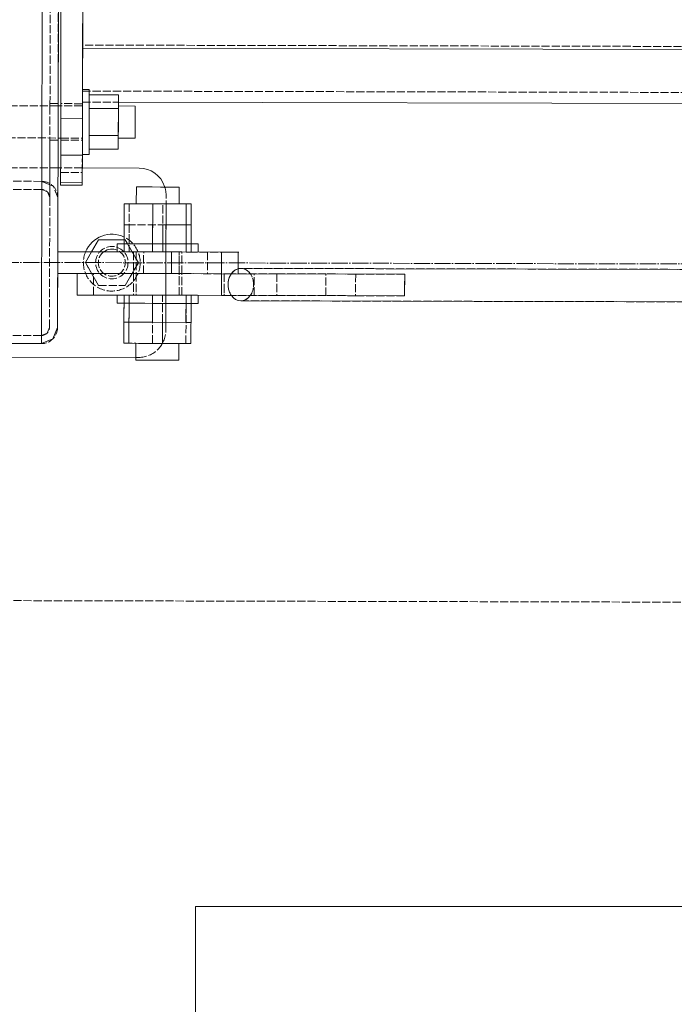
# Model space of a CAD drawing. Header units: millimetres. Extents: x -15129 to 9171, y -18789 to 5877.
# Tile 124 of 256: x -5225 to -4983, y -17063 to -16699. Entities that reach past the tile are written whole.
import ezdxf

# ---------------------------------------------------------------- set-up
doc = ezdxf.new("R2010")
doc.units = ezdxf.units.MM
doc.linetypes.add('ACAD_ISO02W100', pattern=[15, 12, -3])
doc.linetypes.add('ACAD_ISO04W100', pattern=[30, 24, -3, 0, -3])
for name, color, linetype in [('AS_Belki', 145, 'Continuous'), ('AS_Blachy', 30, 'Continuous'), ('AS_Kotwy', 9, 'Continuous'), ('AS_Sciany betonowe', 252, 'Continuous'), ('AS_Siatki', 72, 'Continuous'), ('AS_Sruby', 9, 'Continuous')]:
    doc.layers.add(name, color=color, linetype=linetype)

msp = doc.modelspace()

# ---------------------------------------------------------------- linework, layer by layer
at = {"color": 7, "lineweight": 13}
msp.add_lwpolyline([(-5160.4, -17251.83), (-4797.79, -17251.83), (-4797.79, -17026.83), (-5160.4, -17026.83), (-5160.4, -17251.83)], dxfattribs=at)
at = {"layer": 'AS_Belki', "color": 145, "linetype": 'Continuous', "lineweight": 13, "ltscale": 0.25}
for p, q in [((-5217.36, -16818.76), (-5212.68, -14749.02)), ((-5211.18, -16738.61), (-5211.02, -16669.33)), ((-5202.04, -16674.86), (-5202.12, -16709.5)), ((-4260.66, -16711.63), (-5202.12, -16709.5)), ((-5202.16, -16728), (-5202.16, -16729.22)), ((-5188.86, -16729.53), (-4274.01, -16731.6)), ((-5211.18, -16738.61), (-5211.35, -16812.78)), ((-5211.35, -16812.78), (-5211.28, -16783.4)), ((-4731.46, -16791.86), (-5143.58, -16790.92)), ((-5143.61, -16802.93), (-4863.31, -16803.56)), ((-5213.12, -16817.02), (-5211.35, -16812.78)), ((-5213.12, -16817.02), (-5211.35, -16812.78)), ((-5217.36, -16818.76), (-5213.12, -16817.02)), ((-5217.36, -16818.76), (-5213.12, -16817.02)), ((-5265.36, -16818.65), (-5217.36, -16818.76))]:
    msp.add_line(p, q, dxfattribs=at)
at = {"layer": 'AS_Belki', "color": 84, "linetype": 'ACAD_ISO02W100', "lineweight": 13, "ltscale": 0.25}
for p, q in [((-5214.35, -16812.77), (-5209.69, -14755.02)), ((-5211.04, -16674.28), (-5211.16, -16730.04)), ((-5202.11, -16708.4), (-5202.15, -16725.4)), ((-4260.66, -16710.53), (-5202.11, -16708.4)), ((-5202.12, -16709.5), (-5202.16, -16728)), ((-5202.15, -16725.4), (-4260.7, -16727.53)), ((-5214.16, -16730.84), (-5214.16, -16730.03)), ((-5211.16, -16730.04), (-5214.16, -16730.03)), ((-5214.16, -16730.03), (-5214.16, -16730.73)), ((-5211.16, -16730.04), (-5211.17, -16733.3)), ((-5211.16, -16730.74), (-5211.16, -16730.04)), ((-5202.16, -16729.22), (-5202.16, -16729.5)), ((-5202.16, -16729.5), (-5188.86, -16729.53)), ((-5211.17, -16733.3), (-5211.18, -16738.61)), ((-5211.19, -16742.86), (-5211.18, -16738.61)), ((-5214.24, -16764.77), (-5214.19, -16743.55)), ((-5214.19, -16743.1), (-5214.19, -16742.74)), ((-5214.19, -16742.86), (-5214.19, -16743.55)), ((-5214.19, -16743.55), (-5214.19, -16743.1)), ((-5214.19, -16743.55), (-5211.19, -16743.56)), ((-5211.19, -16743.56), (-5211.19, -16742.86)), ((-5265.23, -16758.65), (-5217.23, -16758.76)), ((-5217.23, -16758.76), (-5212.99, -16760.53)), ((-5265.23, -16761.65), (-5217.23, -16761.76)), ((-5217.23, -16761.76), (-5215.11, -16762.65)), ((-5217.23, -16761.77), (-5215.11, -16762.65)), ((-5215.11, -16762.65), (-5214.24, -16764.77)), ((-5215.11, -16762.65), (-5214.24, -16764.77)), ((-5212.99, -16760.53), (-5214.23, -16760.01)), ((-5211.24, -16764.78), (-5212.99, -16760.53)), ((-5211.28, -16783.4), (-5211.24, -16764.78)), ((-5211.28, -16783.4), (-5211.24, -16764.78)), ((-4858.21, -16791.57), (-5143.58, -16790.93)), ((-5143.61, -16802.92), (-4731.52, -16803.86)), ((-5214.35, -16812.77), (-5215.23, -16814.89)), ((-5215.23, -16814.89), (-5214.35, -16812.77)), ((-5265.36, -16815.65), (-5217.36, -16815.76)), ((-5215.23, -16814.89), (-5217.36, -16815.76)), ((-5217.36, -16815.76), (-5215.23, -16814.89))]:
    msp.add_line(p, q, dxfattribs=at)
at = {"layer": 'AS_Belki', "color": 84, "linetype": 'ACAD_ISO02W100', "lineweight": 13, "ltscale": 0.25, "extrusion": (-1.06672e-14, -3.97194e-15, -1)}
msp.add_arc((5217.24, -16764.77), 6, 90.1296, 180.1296, dxfattribs=at)
at = {"layer": 'AS_Belki', "color": 84, "linetype": 'ACAD_ISO02W100', "lineweight": 13, "ltscale": 0.25}
for centre, start, end in [((-5217.24, -16764.77), 359.8704, 89.8704), ((-5217.35, -16812.76), 269.8704, 359.8704)]:
    msp.add_arc(centre, 3, start, end, dxfattribs=at)
at = {"layer": 'AS_Belki', "color": 84, "linetype": 'ACAD_ISO02W100', "lineweight": 13, "ltscale": 0.25, "extrusion": (0.615615, -0.001388, 0.788046)}
msp.add_arc((-16808.48, 4023.54, -3143.16), 6, 180, 132.5832, dxfattribs=at)
at = {"layer": 'AS_Belki', "color": 84, "linetype": 'ACAD_ISO02W100', "lineweight": 13, "ltscale": 0.25, "extrusion": (-0.615615, 0.001397, 0.788046)}
for start, end in [(193.1233, 312.6448), (47.3552, 132.6448)]:
    msp.add_arc((16808.55, -4023.34, 3143.01), 6, start, end, dxfattribs=at)
at = {"layer": 'AS_Belki', "color": 145, "linetype": 'Continuous', "lineweight": 13, "ltscale": 0.25, "extrusion": (-0.615615, 0.001397, 0.788046)}
for start, end in [(132.6448, 193.1233), (312.6448, 47.3552)]:
    msp.add_arc((16808.55, -4023.34, 3143.01), 6, start, end, dxfattribs=at)
at = {"layer": 'AS_Belki', "color": 145, "linetype": 'Continuous', "lineweight": 13, "ltscale": 0.25, "extrusion": (0.615615, -0.001388, 0.788046)}
msp.add_arc((-16808.48, 4023.54, -3143.16), 6, 132.6448, 180, dxfattribs=at)
at = {"layer": 'AS_Belki', "color": 84, "linetype": 'ACAD_ISO02W100', "lineweight": 13, "ltscale": 0.25, "extrusion": (6.33038e-14, -2.34556e-14, -1)}
msp.add_arc((5217.35, -16812.76), 6, 180.1296, 270.1296, dxfattribs=at)
at = {"layer": 'AS_Blachy', "color": 145, "linetype": 'Continuous', "lineweight": 13, "ltscale": 0.25}
for p, q in [((-5209.98, -16648.86), (-5210.09, -16699.94)), ((-5202.17, -16735.48), (-5202.04, -16674.86)), ((-5210.09, -16699.94), (-5210.17, -16735.46)), ((-5210.16, -16730.04), (-5210.16, -16730.74)), ((-5202.16, -16729.87), (-5202.16, -16730.06)), ((-5210.17, -16735.46), (-5210.19, -16743.05)), ((-5210.17, -16735.46), (-5202.17, -16735.48)), ((-5202.18, -16738.48), (-5202.17, -16735.48)), ((-5202.19, -16743.07), (-5202.18, -16738.48)), ((-5210.19, -16743.05), (-5210.2, -16749.12)), ((-5210.19, -16743.11), (-5210.19, -16743.56)), ((-5202.2, -16749.14), (-5202.19, -16743.07)), ((-5202.19, -16743.12), (-5202.19, -16743.58)), ((-5210.2, -16749.12), (-5210.23, -16759.12)), ((-5202.2, -16749.14), (-5210.2, -16749.12)), ((-5202.2, -16749.14), (-5202.23, -16759.14)), ((-5210.22, -16753.78), (-5211.22, -16753.78)), ((-5181.22, -16753.85), (-5202.22, -16753.8)), ((-5210.23, -16759.12), (-5202.23, -16759.14)), ((-5210.23, -16759.12), (-5210.23, -16760.12)), ((-5202.23, -16759.14), (-5202.23, -16760.14)), ((-5210.23, -16760.12), (-5202.23, -16760.14)), ((-5211.29, -16784.77), (-5211.3, -16792.77)), ((-5169.18, -16784.87), (-5211.29, -16784.77)), ((-5211.29, -16784.78), (-5211.29, -16788.84)), ((-5169.19, -16792.87), (-5169.18, -16784.87)), ((-5150.71, -16784.91), (-5169.18, -16784.87)), ((-5150.71, -16784.91), (-5150.73, -16792.91)), ((-5145.44, -16784.92), (-5150.71, -16784.91)), ((-5144.37, -16784.92), (-5145.44, -16784.92)), ((-5144.59, -16792.92), (-5144.57, -16784.92)), ((-5211.3, -16792.77), (-5173.27, -16792.86)), ((-5204.14, -16792.79), (-5211.3, -16792.78)), ((-5204.14, -16792.79), (-5204.16, -16800.79)), ((-5204.14, -16792.79), (-5204.15, -16796.86)), ((-5173.27, -16792.86), (-5169.19, -16792.87)), ((-5169.19, -16792.87), (-5150.73, -16792.91)), ((-5150.73, -16792.91), (-5150.74, -16800.91)), ((-5150.73, -16792.91), (-5083.01, -16793.06)), ((-5083.03, -16801.06), (-5083.01, -16793.06)), ((-5203.29, -16800.8), (-5204.16, -16800.79)), ((-5204.16, -16800.79), (-5200.49, -16800.8)), ((-5198.03, -16800.81), (-5203.29, -16800.8)), ((-5200.49, -16800.8), (-5192.85, -16800.81)), ((-5186.79, -16800.83), (-5198.03, -16800.81)), ((-5192.85, -16800.81), (-5182.4, -16800.84)), ((-5182.4, -16800.84), (-5173.27, -16800.86)), ((-5173.27, -16800.86), (-5170.73, -16800.86)), ((-5170.73, -16800.86), (-5159.61, -16800.89)), ((-5147.02, -16800.92), (-5161.98, -16800.89)), ((-5159.61, -16800.89), (-5150.74, -16800.91)), ((-5150.74, -16800.91), (-5083.03, -16801.06)), ((-5301.37, -16823.57), (-5182.38, -16823.84))]:
    msp.add_line(p, q, dxfattribs=at)
at = {"layer": 'AS_Blachy', "color": 84, "linetype": 'ACAD_ISO02W100', "lineweight": 13, "ltscale": 0.25}
for p, q in [((-5202.16, -16730.06), (-5210.16, -16730.04)), ((-5202.16, -16729.87), (-5202.16, -16730.76)), ((-5210.19, -16742.86), (-5210.19, -16743.56)), ((-5210.19, -16743.56), (-5202.19, -16743.58)), ((-5202.19, -16742.88), (-5202.19, -16743.58)), ((-5210.2, -16749.12), (-5210.22, -16755.46)), ((-5202.22, -16755.48), (-5202.2, -16749.14)), ((-5211.22, -16753.78), (-5271.22, -16753.64)), ((-5210.22, -16755.46), (-5210.23, -16760.12)), ((-5202.22, -16753.8), (-5210.22, -16753.78)), ((-5210.22, -16755.46), (-5202.22, -16755.48)), ((-5202.23, -16760.14), (-5202.22, -16755.48)), ((-5171.35, -16813.87), (-5171.24, -16763.87)), ((-5171.26, -16774.87), (-5171.25, -16767.06)), ((-5171.28, -16781.86), (-5171.26, -16774.87)), ((-5183.28, -16784.84), (-5211.29, -16784.78)), ((-5183.28, -16784.83), (-5183.3, -16792.83)), ((-5183.28, -16784.84), (-5183.3, -16792.83)), ((-5182.29, -16784.84), (-5183.28, -16784.84)), ((-5182.29, -16784.84), (-5183.28, -16784.84)), ((-5179.52, -16784.85), (-5182.29, -16784.84)), ((-5179.54, -16792.84), (-5179.52, -16784.84)), ((-5179.54, -16792.84), (-5179.52, -16784.85)), ((-5166.41, -16784.88), (-5179.52, -16784.85)), ((-5171.32, -16800.86), (-5171.29, -16784.87)), ((-5171.29, -16784.86), (-5171.28, -16781.86)), ((-5169.19, -16792.87), (-5169.18, -16784.87)), ((-5165.41, -16784.88), (-5166.41, -16784.88)), ((-5165.43, -16792.88), (-5165.41, -16784.88)), ((-5165.43, -16792.88), (-5165.41, -16784.88)), ((-5155.88, -16784.9), (-5165.41, -16784.88)), ((-5155.88, -16784.9), (-5155.9, -16792.9)), ((-5155.88, -16784.9), (-5155.9, -16792.9)), ((-5148.24, -16784.92), (-5155.88, -16784.9)), ((-5150.73, -16792.91), (-5150.71, -16784.91)), ((-5144.57, -16784.93), (-5148.24, -16784.92)), ((-5144.59, -16791.45), (-5144.57, -16784.93)), ((-5144.37, -16784.93), (-5144.57, -16784.93)), ((-5211.29, -16788.84), (-5211.3, -16792.77)), ((-5211.3, -16792.78), (-5211.29, -16788.84)), ((-5144.59, -16792.92), (-5144.59, -16791.46)), ((-5183.3, -16792.84), (-5204.14, -16792.79)), ((-5198.03, -16800.8), (-5198.01, -16792.8)), ((-5198.03, -16800.8), (-5198.01, -16792.81)), ((-5183.3, -16792.83), (-5183.32, -16800.83)), ((-5183.3, -16792.84), (-5183.31, -16796.56)), ((-5182.31, -16792.84), (-5183.3, -16792.84)), ((-5182.31, -16792.84), (-5183.3, -16792.84)), ((-5183.3, -16792.84), (-5182.31, -16792.84)), ((-5179.54, -16792.85), (-5182.31, -16792.84)), ((-5166.43, -16792.88), (-5179.54, -16792.85)), ((-5165.43, -16792.88), (-5166.43, -16792.88)), ((-5165.43, -16792.88), (-5166.43, -16792.88)), ((-5165.45, -16800.88), (-5165.43, -16792.88)), ((-5165.44, -16797.03), (-5165.43, -16792.88)), ((-5147.01, -16792.92), (-5165.43, -16792.88)), ((-5150.73, -16792.91), (-5150.74, -16800.91)), ((-5149.72, -16792.91), (-5149.74, -16800.91)), ((-5149.72, -16792.92), (-5149.73, -16797.1)), ((-5130.29, -16792.96), (-5147.01, -16792.92)), ((-5138.7, -16800.94), (-5138.69, -16792.94)), ((-5138.7, -16800.94), (-5138.69, -16792.94)), ((-5130.29, -16792.95), (-5130.31, -16800.95)), ((-5130.29, -16792.96), (-5130.31, -16800.95)), ((-5112.17, -16793), (-5130.29, -16792.96)), ((-5112.18, -16797.27), (-5112.17, -16793)), ((-5112.18, -16801), (-5112.17, -16793)), ((-5101.13, -16793.03), (-5112.17, -16793)), ((-5101.13, -16793.02), (-5101.15, -16801.02)), ((-5101.13, -16793.03), (-5101.15, -16801.02)), ((-5083.01, -16793.07), (-5101.13, -16793.03)), ((-5083.02, -16797.03), (-5083.01, -16793.07)), ((-5204.15, -16796.86), (-5204.16, -16800.79)), ((-5183.31, -16796.56), (-5183.32, -16800.83)), ((-5165.45, -16800.88), (-5165.44, -16797.03)), ((-5149.73, -16797.1), (-5149.74, -16800.91)), ((-5112.18, -16801), (-5112.18, -16797.27)), ((-5083.03, -16801.07), (-5083.02, -16797.03)), ((-5161.98, -16800.89), (-5186.79, -16800.83)), ((-5171.33, -16803.87), (-5171.32, -16800.87)), ((-5130.31, -16800.96), (-5147.02, -16800.92)), ((-5112.18, -16801), (-5130.31, -16800.96)), ((-5101.15, -16801.03), (-5112.18, -16801)), ((-5083.03, -16801.07), (-5101.15, -16801.03)), ((-5171.34, -16810.86), (-5171.33, -16803.87)), ((-5171.35, -16813.87), (-5171.34, -16810.86)), ((-5182.38, -16823.84), (-5181.37, -16823.85)), ((-5182.38, -16823.84), (-5181.37, -16823.85))]:
    msp.add_line(p, q, dxfattribs=at)
msp.add_circle((-5191.29, -16788.82), 6, dxfattribs=at)
at = {"layer": 'AS_Blachy', "color": 145, "linetype": 'Continuous', "lineweight": 13, "ltscale": 0.25}
msp.add_arc((-5181.24, -16763.85), 10, 18.8279, 89.8704, dxfattribs=at)
at = {"layer": 'AS_Blachy', "color": 84, "linetype": 'ACAD_ISO02W100', "lineweight": 13, "ltscale": 0.25}
for centre, start, end in [((-5181.24, -16763.85), 359.8704, 18.8279), ((-5181.35, -16813.85), 269.8704, 359.8704)]:
    msp.add_arc(centre, 10, start, end, dxfattribs=at)
at = {"layer": 'AS_Kotwy', "color": 145, "linetype": 'Continuous', "lineweight": 13, "ltscale": 0.25}
for p, q in [((-5196.18, -16780.33), (-5198.77, -16784.8)), ((-5186.74, -16780.35), (-5196.18, -16780.33))]:
    msp.add_line(p, q, dxfattribs=at)
at = {"layer": 'AS_Kotwy', "color": 84, "linetype": 'ACAD_ISO02W100', "lineweight": 13, "ltscale": 0.25}
for p, q in [((-5186.38, -16780.35), (-5186.74, -16780.35)), ((-5186.38, -16780.35), (-5186.74, -16780.35)), ((-5186.38, -16780.35), (-5181.49, -16788.85)), ((-5183.8, -16784.83), (-5186.38, -16780.35)), ((-5201.09, -16788.8), (-5198.77, -16784.8)), ((-5198.78, -16784.81), (-5201.09, -16788.8)), ((-5183.28, -16785.73), (-5183.8, -16784.84)), ((-5182.29, -16787.45), (-5183.28, -16785.73)), ((-5181.49, -16788.85), (-5182.29, -16787.45)), ((-5196.21, -16797.3), (-5201.09, -16788.8)), ((-5201.09, -16788.8), (-5196.21, -16797.3)), ((-5181.49, -16788.85), (-5186.41, -16797.32)), ((-5183.81, -16792.83), (-5183.3, -16791.95)), ((-5183.3, -16791.95), (-5182.3, -16790.24)), ((-5182.3, -16790.24), (-5181.49, -16788.85)), ((-5186.41, -16797.32), (-5183.81, -16792.84)), ((-5196.21, -16797.3), (-5186.41, -16797.32))]:
    msp.add_line(p, q, dxfattribs=at)
for radius, start, end in [(10.5, 157.4719, 64.1658), (5, 125.0958, 66.4914)]:
    msp.add_arc((-5191.29, -16788.82), radius, start, end, dxfattribs=at)
at = {"layer": 'AS_Kotwy', "color": 145, "linetype": 'Continuous', "lineweight": 13, "ltscale": 0.25}
for radius, start, end in [(10.5, 64.1674, 157.4319), (5, 66.4914, 125.0958)]:
    msp.add_arc((-5191.29, -16788.82), radius, start, end, dxfattribs=at)
at = {"layer": 'AS_Sciany betonowe', "color": 145, "linetype": 'ACAD_ISO02W100', "lineweight": 13, "ltscale": 0.25}
msp.add_line((-11227.69, -16900.22), (110.14, -16925.78), dxfattribs=at)
at = {"layer": 'AS_Siatki', "color": 20, "linetype": 'ACAD_ISO04W100', "lineweight": 13, "ltscale": 0.25}
msp.add_line((-11608.02, -16774.36), (105.98, -16800.77), dxfattribs=at)
at = {"layer": 'AS_Sruby', "color": 84, "linetype": 'ACAD_ISO02W100', "lineweight": 13, "ltscale": 0.25}
for p, q in [((-5202.15, -16724.85), (-5202.15, -16724.92)), ((-5202.15, -16725.46), (-5202.15, -16724.92)), ((-5199.65, -16726.81), (-5199.67, -16731.82)), ((-5199.65, -16726.81), (-5199.66, -16727.29)), ((-5199.65, -16724.93), (-5199.65, -16724.85)), ((-5199.65, -16724.93), (-5199.65, -16725.46)), ((-5199.65, -16725.46), (-5199.65, -16726.43)), ((-5199.65, -16726.43), (-5199.65, -16727.31)), ((-5199.66, -16729.91), (-5199.67, -16731.82)), ((-5199.66, -16727.29), (-5199.66, -16727.35)), ((-5211.16, -16730.85), (-5271.16, -16730.71)), ((-5202.16, -16730.87), (-5210.16, -16730.85)), ((-5202.16, -16731.02), (-5202.16, -16730.87)), ((-5199.67, -16731.82), (-5199.69, -16741.83)), ((-5199.67, -16731.82), (-5199.67, -16732.14)), ((-5188.87, -16733.85), (-5188.88, -16736.07)), ((-5188.87, -16731.65), (-5188.86, -16730.9)), ((-5188.87, -16732.09), (-5188.86, -16731.05)), ((-5188.87, -16731.65), (-5188.87, -16732.09)), ((-5188.87, -16732.09), (-5188.87, -16733.85)), ((-5188.87, -16735.3), (-5188.87, -16733.2)), ((-5182.66, -16731.07), (-5182.66, -16730.92)), ((-5199.67, -16735.12), (-5199.68, -16738.73)), ((-5188.88, -16737.63), (-5188.87, -16735.3)), ((-5188.88, -16736.07), (-5188.88, -16738.4)), ((-5188.88, -16739.85), (-5188.88, -16737.63)), ((-5188.88, -16738.4), (-5188.89, -16740.5)), ((-5188.89, -16741.61), (-5188.88, -16739.85)), ((-5188.89, -16740.5), (-5188.89, -16742.05)), ((-5182.69, -16741.62), (-5182.68, -16739.86)), ((-5182.68, -16739.86), (-5182.68, -16738.42)), ((-5271.19, -16742.61), (-5211.19, -16742.75)), ((-5210.19, -16742.75), (-5202.19, -16742.77)), ((-5202.19, -16742.77), (-5202.19, -16742.4)), ((-5202.19, -16742.77), (-5202.19, -16742.62)), ((-5199.69, -16741.83), (-5199.7, -16746.84)), ((-5188.89, -16742.65), (-5188.89, -16741.61)), ((-5188.89, -16742.8), (-5188.89, -16742.65)), ((-5182.69, -16742.66), (-5182.69, -16741.62)), ((-5182.69, -16742.81), (-5182.69, -16742.66)), ((-5202.2, -16747.58), (-5202.2, -16748.41)), ((-5202.2, -16748.41), (-5202.2, -16748.79)), ((-5202.2, -16748.72), (-5202.2, -16748.79)), ((-5199.7, -16747.59), (-5199.7, -16746.35)), ((-5199.7, -16748.42), (-5199.7, -16747.59)), ((-5199.7, -16748.42), (-5199.7, -16748.8)), ((-5184.85, -16767.03), (-5184.88, -16781.83)), ((-5172.48, -16781.86), (-5172.45, -16767.06)), ((-5184.87, -16774.84), (-5186.73, -16774.83)), ((-5184.87, -16774.84), (-5184.89, -16784.83)), ((-5163.79, -16774.89), (-5184.87, -16774.84)), ((-5176.21, -16784.86), (-5176.19, -16774.86)), ((-5172.49, -16784.86), (-5172.47, -16774.87)), ((-5161.93, -16774.89), (-5172.47, -16774.87)), ((-5163.81, -16784.89), (-5163.79, -16774.89)), ((-5161.93, -16774.89), (-5163.79, -16774.89)), ((-5161.95, -16784.88), (-5161.93, -16774.89)), ((-5186.74, -16781.83), (-5186.75, -16784.83)), ((-5186.75, -16784.83), (-5184.89, -16784.84)), ((-5184.89, -16784.84), (-5184.31, -16784.84)), ((-5184.31, -16784.84), (-5183.28, -16784.84)), ((-5182.29, -16784.84), (-5182.31, -16792.84)), ((-5182.29, -16784.84), (-5182.31, -16792.84)), ((-5181.23, -16781.84), (-5180.86, -16781.84)), ((-5172.49, -16784.87), (-5166.41, -16784.88)), ((-5166.44, -16800.87), (-5166.41, -16784.87)), ((-5166.43, -16792.87), (-5166.41, -16784.88)), ((-5165.41, -16784.88), (-5166.41, -16784.88)), ((-5163.81, -16784.89), (-5161.95, -16784.89)), ((-5161.98, -16781.88), (-5161.94, -16781.88)), ((-5182.31, -16792.84), (-5182.33, -16800.84)), ((-5182.31, -16792.84), (-5182.32, -16796.77)), ((-5166.44, -16796.85), (-5166.43, -16792.88)), ((-5182.32, -16796.77), (-5182.33, -16800.84)), ((-5166.44, -16800.87), (-5166.44, -16796.85)), ((-5184.92, -16800.83), (-5184.95, -16810.83)), ((-5172.55, -16810.86), (-5172.52, -16800.86)), ((-5186.21, -16803.83), (-5186.85, -16803.83)), ((-5186.79, -16803.83), (-5186.81, -16810.83)), ((-5184.18, -16803.84), (-5186.21, -16803.83)), ((-5184.93, -16803.84), (-5184.95, -16810.83)), ((-5181.78, -16803.84), (-5184.18, -16803.84)), ((-5181.39, -16803.85), (-5182.14, -16803.84)), ((-5179.09, -16803.85), (-5181.78, -16803.84)), ((-5176.22, -16803.86), (-5179.09, -16803.85)), ((-5176.29, -16818.66), (-5176.25, -16803.86)), ((-5173.28, -16803.86), (-5176.22, -16803.86)), ((-5170.38, -16803.87), (-5173.28, -16803.86)), ((-5172.55, -16810.86), (-5172.53, -16803.87)), ((-5167.64, -16803.88), (-5170.38, -16803.87)), ((-5165.16, -16803.88), (-5167.64, -16803.88)), ((-5163.79, -16803.89), (-5165.16, -16803.88)), ((-5163.88, -16818.69), (-5163.85, -16803.89)), ((-5163.03, -16803.89), (-5163.79, -16803.89)), ((-5161.93, -16803.89), (-5163.03, -16803.89)), ((-5186.83, -16818.63), (-5182.37, -16818.64)), ((-5182.37, -16818.64), (-5181.39, -16818.65)), ((-5181.39, -16818.65), (-5179.35, -16818.65)), ((-5179.35, -16818.65), (-5176.56, -16818.66)), ((-5176.56, -16818.66), (-5176.29, -16818.66)), ((-5176.29, -16818.66), (-5173.45, -16818.66)), ((-5173.45, -16818.66), (-5170.49, -16818.67)), ((-5170.49, -16818.67), (-5168.12, -16818.68)), ((-5168.12, -16818.68), (-5166.72, -16818.68)), ((-5166.72, -16818.68), (-5166.48, -16818.68)), ((-5166.48, -16818.68), (-5163.88, -16818.69))]:
    msp.add_line(p, q, dxfattribs=at)
at = {"layer": 'AS_Sruby', "color": 145, "linetype": 'Continuous', "lineweight": 13, "ltscale": 0.25}
for p, q in [((-5199.65, -16724.85), (-5202.15, -16724.85)), ((-5202.15, -16724.85), (-5202.15, -16725.23)), ((-5202.15, -16725.23), (-5202.15, -16726.06)), ((-5199.66, -16727.31), (-5199.65, -16726.06)), ((-5199.65, -16724.85), (-5199.65, -16725.23)), ((-5199.65, -16726.06), (-5199.65, -16725.23)), ((-5188.85, -16726.83), (-5199.65, -16726.81)), ((-5188.87, -16731.84), (-5188.85, -16726.83)), ((-5199.66, -16727.31), (-5199.66, -16728.91)), ((-5199.66, -16727.35), (-5199.66, -16729.91)), ((-5199.66, -16728.91), (-5199.66, -16730.83)), ((-5210.16, -16730.85), (-5211.16, -16730.85)), ((-5199.66, -16730.83), (-5199.67, -16732.97)), ((-5199.67, -16731.82), (-5188.87, -16731.84)), ((-5199.67, -16732.97), (-5199.67, -16735.26)), ((-5188.89, -16741.86), (-5188.87, -16731.84)), ((-5182.66, -16730.92), (-5188.86, -16730.9)), ((-5182.68, -16736.08), (-5182.67, -16733.86)), ((-5182.67, -16732.1), (-5182.66, -16731.07)), ((-5182.67, -16733.86), (-5182.67, -16732.1)), ((-5182.66, -16731.07), (-5182.66, -16730.92)), ((-5199.67, -16735.26), (-5199.68, -16737.61)), ((-5199.68, -16737.61), (-5199.68, -16739.93)), ((-5182.68, -16738.42), (-5182.68, -16736.08)), ((-5199.68, -16739.93), (-5199.69, -16742.13)), ((-5182.69, -16740.52), (-5182.68, -16738.42)), ((-5182.69, -16742.06), (-5182.69, -16740.52)), ((-5211.19, -16742.75), (-5210.19, -16742.75)), ((-5199.69, -16744.13), (-5199.7, -16745.85)), ((-5199.69, -16741.83), (-5188.89, -16741.86)), ((-5199.69, -16742.13), (-5199.69, -16744.13)), ((-5188.9, -16746.86), (-5188.89, -16741.86)), ((-5188.89, -16742.8), (-5182.69, -16742.81)), ((-5182.69, -16742.81), (-5182.69, -16742.06)), ((-5202.2, -16748.72), (-5202.2, -16748.18)), ((-5199.7, -16745.85), (-5199.7, -16747.22)), ((-5199.7, -16746.84), (-5188.9, -16746.86)), ((-5199.7, -16747.22), (-5199.7, -16748.19)), ((-5199.7, -16748.19), (-5199.7, -16748.72)), ((-5199.7, -16748.8), (-5199.7, -16748.72)), ((-5202.2, -16748.79), (-5199.7, -16748.8)), ((-5182.23, -16760.84), (-5182.25, -16767.04)), ((-5181.26, -16760.84), (-5182.23, -16760.84)), ((-5179.22, -16760.84), (-5181.26, -16760.84)), ((-5176.43, -16760.85), (-5179.22, -16760.84)), ((-5173.32, -16760.86), (-5176.43, -16760.85)), ((-5170.35, -16760.86), (-5173.32, -16760.86)), ((-5167.99, -16760.87), (-5170.35, -16760.86)), ((-5166.58, -16760.87), (-5167.99, -16760.87)), ((-5166.35, -16760.87), (-5166.58, -16760.87)), ((-5166.37, -16767.07), (-5166.35, -16760.87)), ((-5186.71, -16767.03), (-5186.74, -16781.83)), ((-5176.17, -16767.05), (-5186.71, -16767.03)), ((-5176.2, -16781.85), (-5176.17, -16767.05)), ((-5163.77, -16767.08), (-5176.17, -16767.05)), ((-5163.8, -16781.88), (-5163.77, -16767.08)), ((-5161.91, -16767.08), (-5163.77, -16767.08)), ((-5161.94, -16781.88), (-5161.91, -16767.08)), ((-5186.73, -16774.83), (-5186.74, -16781.83)), ((-5189.3, -16781.82), (-5189.31, -16784.82)), ((-5189.3, -16781.82), (-5189.23, -16781.82)), ((-5189.23, -16781.82), (-5188.59, -16781.82)), ((-5188.59, -16781.82), (-5187.4, -16781.83)), ((-5187.4, -16781.83), (-5185.7, -16781.83)), ((-5185.7, -16781.83), (-5183.58, -16781.83)), ((-5183.58, -16781.83), (-5181.09, -16781.84)), ((-5181.09, -16781.84), (-5178.35, -16781.85)), ((-5178.35, -16781.85), (-5175.45, -16781.85)), ((-5175.45, -16781.85), (-5172.51, -16781.86)), ((-5172.51, -16781.86), (-5169.64, -16781.87)), ((-5169.64, -16781.87), (-5166.95, -16781.87)), ((-5166.95, -16781.87), (-5164.55, -16781.88)), ((-5164.55, -16781.88), (-5162.52, -16781.88)), ((-5162.52, -16781.88), (-5160.95, -16781.89)), ((-5160.95, -16781.89), (-5159.89, -16781.89)), ((-5159.89, -16781.89), (-5159.38, -16781.89)), ((-5159.39, -16784.89), (-5159.38, -16781.89)), ((-5189.34, -16800.83), (-5189.35, -16803.83)), ((-5186.79, -16800.83), (-5186.81, -16810.83)), ((-5176.27, -16810.85), (-5176.25, -16800.85)), ((-5163.87, -16810.88), (-5163.84, -16800.88)), ((-5162.01, -16810.88), (-5161.98, -16800.88)), ((-5159.43, -16803.9), (-5159.43, -16800.9)), ((-5188.85, -16803.83), (-5189.35, -16803.83)), ((-5187.79, -16803.83), (-5188.85, -16803.83)), ((-5186.85, -16803.83), (-5187.79, -16803.83)), ((-5162.02, -16818.69), (-5161.99, -16803.89)), ((-5161.34, -16803.89), (-5161.93, -16803.89)), ((-5160.15, -16803.89), (-5161.34, -16803.89)), ((-5159.5, -16803.9), (-5160.15, -16803.89)), ((-5159.43, -16803.9), (-5159.5, -16803.9)), ((-5186.81, -16810.83), (-5186.83, -16818.63)), ((-5186.81, -16810.83), (-5176.27, -16810.85)), ((-5184.95, -16810.83), (-5184.96, -16818.64)), ((-5176.27, -16810.85), (-5163.87, -16810.88)), ((-5172.56, -16818.67), (-5172.55, -16810.86)), ((-5163.87, -16810.88), (-5162.01, -16810.88)), ((-5186.83, -16818.63), (-5184.96, -16818.64)), ((-5184.96, -16818.64), (-5172.56, -16818.67)), ((-5182.37, -16818.64), (-5182.38, -16824.84)), ((-5172.56, -16818.67), (-5162.02, -16818.69)), ((-5166.5, -16824.88), (-5166.48, -16818.68)), ((-5182.38, -16824.84), (-5182.15, -16824.84)), ((-5182.15, -16824.84), (-5180.74, -16824.85)), ((-5180.74, -16824.85), (-5178.38, -16824.85)), ((-5178.38, -16824.85), (-5175.41, -16824.86)), ((-5175.41, -16824.86), (-5172.3, -16824.87)), ((-5172.3, -16824.87), (-5169.51, -16824.87)), ((-5169.51, -16824.87), (-5167.48, -16824.88)), ((-5167.48, -16824.88), (-5166.5, -16824.88))]:
    msp.add_line(p, q, dxfattribs=at)

doc.saveas('drawing.dxf')
